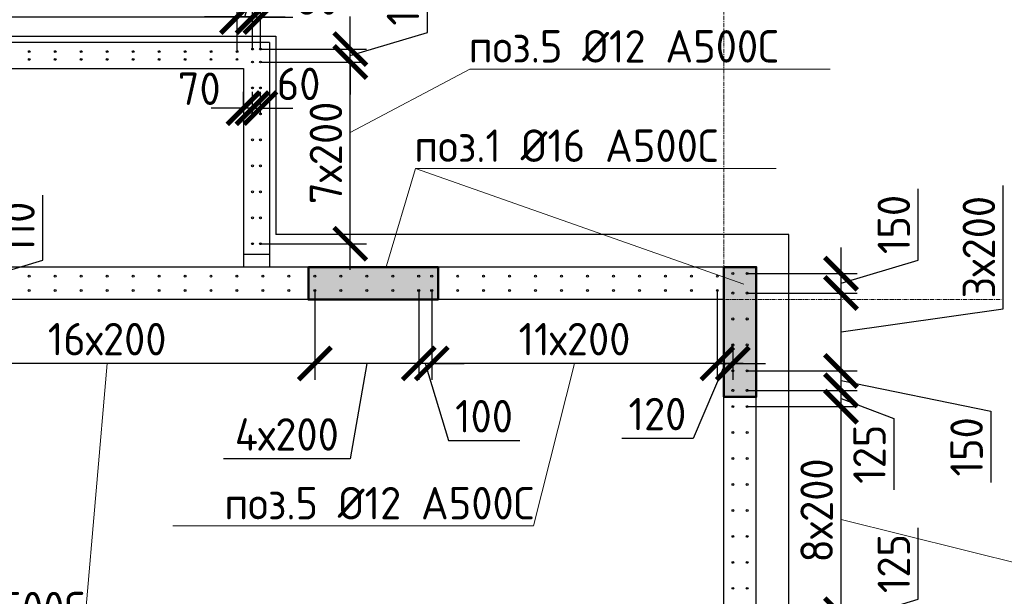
# Model space of a CAD drawing. Header units: millimetres. Extents: x 349531 to 1063351, y -131924 to 96186.
# Tile 226 of 230: x 1019386 to 1026970, y 50375 to 54817. Entities that reach past the tile are written whole.
import ezdxf
from ezdxf import colors
from ezdxf.entities.mleader import LeaderData, LeaderLine
from ezdxf.math import Vec2, Vec3

# ---------------------------------------------------------------- set-up
doc = ezdxf.new("R2010")
doc.units = ezdxf.units.MM
doc.linetypes.add('______5', pattern=[1100, 800, -100, 100, -100])
doc.linetypes.add('осевая', pattern=[50.8, 31.75, -6.35, 6.35, -6.35])
for name, color, linetype, lineweight in [('0 Фундамент', 5, 'Continuous', 30), ('1 Стены', 3, 'Continuous', 30), ('Конструкции 0.5', 5, 'Continuous', 50), ('Оси', 40, '______5', 18), ('подоснова', 151, 'Continuous', 5), ('РАЗМЕРЫ', 1, 'Continuous', 9), ('СТЕНЫ', 3, 'Continuous', 30)]:
    doc.layers.add(name, color=color, linetype=linetype, lineweight=lineweight)
doc.styles.add('GOST-2.304_Type-B', font='GOST_Common.ttf')
doc.dimstyles.new('СПДС', dxfattribs={"dimscale": 100, "dimtxt": 2.5, "dimasz": 2.5, "dimexe": 1.25, "dimexo": 0, "dimtad": 1, "dimdec": 0, "dimtxsty": 'GOST-2.304_Type-B', "dimblk": 'ARCHTICK', "dimcen": 2.5, "dimdle": 2, "dimadec": 0, "dimazin": 2, "dimtfac": 0.75, "dimtdec": 0, "dimtmove": 1, "dimatfit": 3, "dimfxl": 1, "dimtolj": 1, "dimarcsym": 1})

# ---------------------------------------------------------------- blocks, each defined once
blk = doc.blocks.new('_ArchTick')
at = {"color": 0, "linetype": 'ByBlock', "const_width": 0.15}
blk.add_lwpolyline([(-0.5, -0.5), (0.5, 0.5)], dxfattribs=at)
blk = doc.blocks.new('*D197')
at = {"layer": 'DEFPOINTS', "color": 0, "transparency": 16777216}
for p in [(1021179.5, 54837.7), (1021179.5, 54591.4), (1021239.8, 54591.4)]:
    blk.add_point(p, dxfattribs=at)
at = {"layer": 'РАЗМЕРЫ', "color": 0, "lineweight": -2, "transparency": 16777216}
for p, q in [((1021179.5, 54591.4), (1021179.5, 54962.7)), ((1021239.8, 54591.4), (1021239.8, 54962.7)), ((1021179.5, 54837.7), (1020929.5, 54837.7)), ((1021239.8, 54837.7), (1021179.5, 54837.7)), ((1021239.8, 54837.7), (1021489.8, 54837.7))]:
    blk.add_line(p, q, dxfattribs=at)
at = {"layer": 'РАЗМЕРЫ', "color": 0, "lineweight": -2, "transparency": 16777216, "xscale": 250, "yscale": 250, "zscale": 250}
blk.add_blockref('_ArchTick', (1021179.5, 54837.7), dxfattribs=at)
at = {"layer": 'РАЗМЕРЫ', "color": 0, "lineweight": -2, "transparency": 16777216, "xscale": 250, "yscale": 250, "zscale": 250, "rotation": 180}
blk.add_blockref('_ArchTick', (1021239.8, 54837.7), dxfattribs=at)
at = {"layer": 'РАЗМЕРЫ', "color": 0, "transparency": 16777216, "insert": (1021679.5, 54981), "char_height": 250, "attachment_point": 5, "style": 'GOST-2.304_Type-B'}
blk.add_mtext('\\A1;60', dxfattribs=at)
blk = doc.blocks.new('*D198')
at = {"layer": 'DEFPOINTS', "color": 0, "transparency": 16777216}
for p in [(1021059.7, 54838.7), (1021059.7, 54571.4), (1021179.5, 54598.4)]:
    blk.add_point(p, dxfattribs=at)
at = {"layer": 'РАЗМЕРЫ', "color": 0, "lineweight": -2, "transparency": 16777216}
for p, q in [((1021119.6, 54838.7), (1021222.7, 55182.5)), ((1021222.7, 55182.5), (1021772.7, 55182.5)), ((1021059.7, 54571.4), (1021059.7, 54963.7)), ((1021179.5, 54598.4), (1021179.5, 54963.7)), ((1021059.7, 54838.7), (1020809.7, 54838.7)), ((1021179.5, 54838.7), (1021059.7, 54838.7)), ((1021179.5, 54838.7), (1021059.7, 54838.7)), ((1021179.5, 54838.7), (1021429.5, 54838.7))]:
    blk.add_line(p, q, dxfattribs=at)
at = {"layer": 'РАЗМЕРЫ', "color": 0, "lineweight": -2, "transparency": 16777216, "xscale": 250, "yscale": 250, "zscale": 250}
blk.add_blockref('_ArchTick', (1021059.7, 54838.7), dxfattribs=at)
at = {"layer": 'РАЗМЕРЫ', "color": 0, "lineweight": -2, "transparency": 16777216, "xscale": 250, "yscale": 250, "zscale": 250, "rotation": 180}
blk.add_blockref('_ArchTick', (1021179.5, 54838.7), dxfattribs=at)
at = {"layer": 'РАЗМЕРЫ', "color": 0, "transparency": 16777216, "insert": (1021497.7, 55370), "char_height": 250, "attachment_point": 5, "style": 'GOST-2.304_Type-B'}
blk.add_mtext('\\A1;120', dxfattribs=at)
blk = doc.blocks.new('*D199')
at = {"layer": 'DEFPOINTS', "color": 0, "transparency": 16777216}
for p in [(1014859.7, 54837.7), (1014859.7, 54571.4), (1021059.7, 54571.4)]:
    blk.add_point(p, dxfattribs=at)
at = {"layer": 'РАЗМЕРЫ', "color": 0, "lineweight": -2, "transparency": 16777216}
for p, q in [((1014859.7, 54571.4), (1014859.7, 54962.7)), ((1021059.7, 54571.4), (1021059.7, 54962.7)), ((1021259.7, 54837.7), (1014659.7, 54837.7))]:
    blk.add_line(p, q, dxfattribs=at)
at = {"layer": 'РАЗМЕРЫ', "color": 0, "lineweight": -2, "transparency": 16777216, "xscale": 250, "yscale": 250, "zscale": 250, "rotation": 180}
blk.add_blockref('_ArchTick', (1014859.7, 54837.7), dxfattribs=at)
at = {"layer": 'РАЗМЕРЫ', "color": 0, "lineweight": -2, "transparency": 16777216, "xscale": 250, "yscale": 250, "zscale": 250}
blk.add_blockref('_ArchTick', (1021059.7, 54837.7), dxfattribs=at)
at = {"layer": 'РАЗМЕРЫ', "color": 0, "transparency": 16777216, "insert": (1017959.7, 55025.2), "char_height": 250, "attachment_point": 5, "style": 'GOST-2.304_Type-B'}
blk.add_mtext('\\A1;31х200', dxfattribs=at)
blk = doc.blocks.new('*D230')
at = {"layer": 'DEFPOINTS', "color": 0, "transparency": 16777216}
for p in [(1024989.5, 50236.4), (1025711.8, 50236.4), (1025149.9, 50111.4)]:
    blk.add_point(p, dxfattribs=at)
at = {"layer": 'РАЗМЕРЫ', "color": 0, "lineweight": -2, "transparency": 16777216}
for p, q in [((1026305.6, 50352), (1026305.6, 50902)), ((1025711.8, 50236.4), (1025711.8, 50486.4)), ((1025711.8, 50173.9), (1026305.6, 50352)), ((1024989.5, 50236.4), (1025836.8, 50236.4)), ((1025711.8, 50111.4), (1025711.8, 50236.4)), ((1025711.8, 50111.4), (1025711.8, 50236.4)), ((1025149.9, 50111.4), (1025836.8, 50111.4)), ((1025711.8, 50111.4), (1025711.8, 49861.4))]:
    blk.add_line(p, q, dxfattribs=at)
at = {"layer": 'РАЗМЕРЫ', "color": 0, "lineweight": -2, "transparency": 16777216, "xscale": 250, "yscale": 250, "zscale": 250}
for p, rotation in [((1025711.8, 50236.4), 270), ((1025711.8, 50111.4), 90)]:
    blk.add_blockref('_ArchTick', p, dxfattribs=dict(at, rotation=rotation))
at = {"layer": 'РАЗМЕРЫ', "color": 0, "transparency": 16777216, "insert": (1026118.1, 50627), "char_height": 250, "attachment_point": 5, "rotation": 90, "style": 'GOST-2.304_Type-B'}
blk.add_mtext('\\A1;125', dxfattribs=at)
blk = doc.blocks.new('*D231')
at = {"layer": 'DEFPOINTS', "color": 0, "transparency": 16777216}
for p in [(1024989.5, 51836.4), (1025711.8, 51836.4), (1024989.5, 50236.4)]:
    blk.add_point(p, dxfattribs=at)
at = {"layer": 'РАЗМЕРЫ', "color": 0, "lineweight": -2, "transparency": 16777216}
for p, q in [((1025711.8, 50036.4), (1025711.8, 52036.4)), ((1024989.5, 51836.4), (1025836.8, 51836.4)), ((1024989.5, 50236.4), (1025836.8, 50236.4))]:
    blk.add_line(p, q, dxfattribs=at)
at = {"layer": 'РАЗМЕРЫ', "color": 0, "lineweight": -2, "transparency": 16777216, "xscale": 250, "yscale": 250, "zscale": 250}
for p, rotation in [((1025711.8, 51836.4), 90), ((1025711.8, 50236.4), 270)]:
    blk.add_blockref('_ArchTick', p, dxfattribs=dict(at, rotation=rotation))
at = {"layer": 'РАЗМЕРЫ', "color": 0, "transparency": 16777216, "insert": (1025524.3, 51036.4), "char_height": 250, "attachment_point": 5, "rotation": 90, "style": 'GOST-2.304_Type-B'}
blk.add_mtext('\\A1;8х200', dxfattribs=at)
blk = doc.blocks.new('*D232')
at = {"layer": 'DEFPOINTS', "color": 0, "transparency": 16777216}
for p in [(1024989.5, 51961.4), (1025711.8, 51961.4), (1024989.5, 51836.4)]:
    blk.add_point(p, dxfattribs=at)
at = {"layer": 'РАЗМЕРЫ', "color": 0, "lineweight": -2, "transparency": 16777216}
for p, q in [((1025711.8, 51636.4), (1025711.8, 52161.4)), ((1024989.5, 51961.4), (1025836.8, 51961.4)), ((1025711.8, 51898.9), (1026118.1, 51744.5)), ((1024989.5, 51836.4), (1025836.8, 51836.4)), ((1026118.1, 51744.5), (1026118.1, 51194.5))]:
    blk.add_line(p, q, dxfattribs=at)
at = {"layer": 'РАЗМЕРЫ', "color": 0, "lineweight": -2, "transparency": 16777216, "xscale": 250, "yscale": 250, "zscale": 250}
for p, rotation in [((1025711.8, 51961.4), 90), ((1025711.8, 51836.4), 270)]:
    blk.add_blockref('_ArchTick', p, dxfattribs=dict(at, rotation=rotation))
at = {"layer": 'РАЗМЕРЫ', "color": 0, "transparency": 16777216, "insert": (1025930.6, 51469.5), "char_height": 250, "attachment_point": 5, "rotation": 90, "style": 'GOST-2.304_Type-B'}
blk.add_mtext('\\A1;125', dxfattribs=at)
blk = doc.blocks.new('*D233')
at = {"layer": 'DEFPOINTS', "color": 0, "transparency": 16777216}
for p in [(1024989.5, 52111.4), (1025711.8, 52111.4), (1024989.5, 51961.4)]:
    blk.add_point(p, dxfattribs=at)
at = {"layer": 'РАЗМЕРЫ', "color": 0, "lineweight": -2, "transparency": 16777216}
for p, q in [((1025711.8, 51761.4), (1025711.8, 52311.4)), ((1024989.5, 52111.4), (1025836.8, 52111.4)), ((1025711.8, 52036.4), (1026866.9, 51801.5)), ((1024989.5, 51961.4), (1025836.8, 51961.4)), ((1026866.9, 51801.5), (1026866.9, 51251.5))]:
    blk.add_line(p, q, dxfattribs=at)
at = {"layer": 'РАЗМЕРЫ', "color": 0, "lineweight": -2, "transparency": 16777216, "xscale": 250, "yscale": 250, "zscale": 250}
for p, rotation in [((1025711.8, 52111.4), 90), ((1025711.8, 51961.4), 270)]:
    blk.add_blockref('_ArchTick', p, dxfattribs=dict(at, rotation=rotation))
at = {"layer": 'РАЗМЕРЫ', "color": 0, "transparency": 16777216, "insert": (1026679.4, 51526.5), "char_height": 250, "attachment_point": 5, "rotation": 90, "style": 'GOST-2.304_Type-B'}
blk.add_mtext('\\A1;150', dxfattribs=at)
blk = doc.blocks.new('*D234')
at = {"layer": 'DEFPOINTS', "color": 0, "transparency": 16777216}
for p in [(1024989.5, 52711.4), (1025711.8, 52711.4), (1024989.5, 52111.4)]:
    blk.add_point(p, dxfattribs=at)
at = {"layer": 'РАЗМЕРЫ', "color": 0, "lineweight": -2, "transparency": 16777216}
for p, q in [((1026961.3, 52589.5), (1026961.3, 53539.5)), ((1025711.8, 51911.4), (1025711.8, 52911.4)), ((1024989.5, 52711.4), (1025836.8, 52711.4)), ((1025711.8, 52411.4), (1026961.3, 52589.5)), ((1024989.5, 52111.4), (1025836.8, 52111.4))]:
    blk.add_line(p, q, dxfattribs=at)
at = {"layer": 'РАЗМЕРЫ', "color": 0, "lineweight": -2, "transparency": 16777216, "xscale": 250, "yscale": 250, "zscale": 250}
for p, rotation in [((1025711.8, 52711.4), 90), ((1025711.8, 52111.4), 270)]:
    blk.add_blockref('_ArchTick', p, dxfattribs=dict(at, rotation=rotation))
at = {"layer": 'РАЗМЕРЫ', "color": 0, "transparency": 16777216, "insert": (1026773.8, 53064.5), "char_height": 250, "attachment_point": 5, "rotation": 90, "style": 'GOST-2.304_Type-B'}
blk.add_mtext('\\A1;3х200', dxfattribs=at)
blk = doc.blocks.new('*D235')
at = {"layer": 'DEFPOINTS', "color": 0, "transparency": 16777216}
for p in [(1024989.5, 52861.4), (1025711.8, 52861.4), (1024989.5, 52711.4)]:
    blk.add_point(p, dxfattribs=at)
at = {"layer": 'РАЗМЕРЫ', "color": 0, "lineweight": -2, "transparency": 16777216}
for p, q in [((1026305.6, 52964.5), (1026305.6, 53514.5)), ((1025711.8, 52511.4), (1025711.8, 53061.4)), ((1025711.8, 52786.4), (1026305.6, 52964.5)), ((1024989.5, 52861.4), (1025836.8, 52861.4)), ((1024989.5, 52711.4), (1025836.8, 52711.4))]:
    blk.add_line(p, q, dxfattribs=at)
at = {"layer": 'РАЗМЕРЫ', "color": 0, "lineweight": -2, "transparency": 16777216, "xscale": 250, "yscale": 250, "zscale": 250}
for p, rotation in [((1025711.8, 52861.4), 90), ((1025711.8, 52711.4), 270)]:
    blk.add_blockref('_ArchTick', p, dxfattribs=dict(at, rotation=rotation))
at = {"layer": 'РАЗМЕРЫ', "color": 0, "transparency": 16777216, "insert": (1026118.1, 53239.5), "char_height": 250, "attachment_point": 5, "rotation": 90, "style": 'GOST-2.304_Type-B'}
blk.add_mtext('\\A1;150', dxfattribs=at)
blk = doc.blocks.new('*D289')
at = {"layer": 'DEFPOINTS', "color": 0, "transparency": 16777216}
for p in [(1022559.2, 52731.4, -360), (1024759.2, 52731.4, -360), (1022559.2, 52168.7)]:
    blk.add_point(p, dxfattribs=at)
at = {"layer": 'РАЗМЕРЫ', "color": 0, "lineweight": -2, "transparency": 16777216}
for p, q in [((1022559.2, 52731.4), (1022559.2, 52043.7)), ((1024759.2, 52731.4), (1024759.2, 52043.7)), ((1024959.2, 52168.7), (1022359.2, 52168.7))]:
    blk.add_line(p, q, dxfattribs=at)
at = {"layer": 'РАЗМЕРЫ', "color": 0, "lineweight": -2, "transparency": 16777216, "xscale": 250, "yscale": 250, "zscale": 250, "rotation": 180}
blk.add_blockref('_ArchTick', (1022559.2, 52168.7), dxfattribs=at)
at = {"layer": 'РАЗМЕРЫ', "color": 0, "lineweight": -2, "transparency": 16777216, "xscale": 250, "yscale": 250, "zscale": 250}
blk.add_blockref('_ArchTick', (1024759.2, 52168.7), dxfattribs=at)
at = {"layer": 'РАЗМЕРЫ', "color": 0, "transparency": 16777216, "insert": (1023659.2, 52356.2), "char_height": 250, "attachment_point": 5, "style": 'GOST-2.304_Type-B'}
blk.add_mtext('\\A1;11х200', dxfattribs=at)
blk = doc.blocks.new('*D290')
at = {"layer": 'DEFPOINTS', "color": 0, "transparency": 16777216}
for p in [(1022459.2, 52731.4, -360), (1022559.2, 52731.4, -360), (1022459.2, 52168.7)]:
    blk.add_point(p, dxfattribs=at)
at = {"layer": 'РАЗМЕРЫ', "color": 0, "lineweight": -2, "transparency": 16777216}
for p, q in [((1022459.2, 52731.4), (1022459.2, 52043.7)), ((1022559.2, 52731.4), (1022559.2, 52043.7)), ((1022459.2, 52168.7), (1022209.2, 52168.7)), ((1022559.2, 52168.7), (1022459.2, 52168.7)), ((1022559.2, 52168.7), (1022459.2, 52168.7)), ((1022509.2, 52168.7), (1022687.3, 51575)), ((1022559.2, 52168.7), (1022809.2, 52168.7)), ((1022687.3, 51575), (1023237.3, 51575))]:
    blk.add_line(p, q, dxfattribs=at)
at = {"layer": 'РАЗМЕРЫ', "color": 0, "lineweight": -2, "transparency": 16777216, "xscale": 250, "yscale": 250, "zscale": 250}
blk.add_blockref('_ArchTick', (1022459.2, 52168.7), dxfattribs=at)
at = {"layer": 'РАЗМЕРЫ', "color": 0, "lineweight": -2, "transparency": 16777216, "xscale": 250, "yscale": 250, "zscale": 250, "rotation": 180}
blk.add_blockref('_ArchTick', (1022559.2, 52168.7), dxfattribs=at)
at = {"layer": 'РАЗМЕРЫ', "color": 0, "transparency": 16777216, "insert": (1022962.3, 51762.5), "char_height": 250, "attachment_point": 5, "style": 'GOST-2.304_Type-B'}
blk.add_mtext('\\A1;100', dxfattribs=at)
blk = doc.blocks.new('*D291')
at = {"layer": 'DEFPOINTS', "color": 0, "transparency": 16777216}
for p in [(1021659.2, 52731.4, -360), (1022459.2, 52731.4, -360), (1021659.2, 52168.7)]:
    blk.add_point(p, dxfattribs=at)
at = {"layer": 'РАЗМЕРЫ', "color": 0, "lineweight": -2, "transparency": 16777216}
for p, q in [((1021659.2, 52731.4), (1021659.2, 52043.7)), ((1022459.2, 52731.4), (1022459.2, 52043.7)), ((1022659.2, 52168.7), (1021459.2, 52168.7)), ((1022059.2, 52168.7), (1021930.7, 51434.6)), ((1021930.7, 51434.6), (1020955.7, 51434.6))]:
    blk.add_line(p, q, dxfattribs=at)
at = {"layer": 'РАЗМЕРЫ', "color": 0, "lineweight": -2, "transparency": 16777216, "xscale": 250, "yscale": 250, "zscale": 250, "rotation": 180}
blk.add_blockref('_ArchTick', (1021659.2, 52168.7), dxfattribs=at)
at = {"layer": 'РАЗМЕРЫ', "color": 0, "lineweight": -2, "transparency": 16777216, "xscale": 250, "yscale": 250, "zscale": 250}
blk.add_blockref('_ArchTick', (1022459.2, 52168.7), dxfattribs=at)
at = {"layer": 'РАЗМЕРЫ', "color": 0, "transparency": 16777216, "insert": (1021443.2, 51622.1), "char_height": 250, "attachment_point": 5, "style": 'GOST-2.304_Type-B'}
blk.add_mtext('\\A1;4х200', dxfattribs=at)
blk = doc.blocks.new('*D292')
at = {"layer": 'DEFPOINTS', "color": 0, "transparency": 16777216}
for p in [(1018459.2, 52731.4, -360), (1021659.2, 52731.4, -360), (1018459.2, 52168.7)]:
    blk.add_point(p, dxfattribs=at)
at = {"layer": 'РАЗМЕРЫ', "color": 0, "lineweight": -2, "transparency": 16777216}
for p, q in [((1018459.2, 52731.4), (1018459.2, 52043.7)), ((1021659.2, 52731.4), (1021659.2, 52043.7)), ((1021859.2, 52168.7), (1018259.2, 52168.7))]:
    blk.add_line(p, q, dxfattribs=at)
at = {"layer": 'РАЗМЕРЫ', "color": 0, "lineweight": -2, "transparency": 16777216, "xscale": 250, "yscale": 250, "zscale": 250, "rotation": 180}
blk.add_blockref('_ArchTick', (1018459.2, 52168.7), dxfattribs=at)
at = {"layer": 'РАЗМЕРЫ', "color": 0, "lineweight": -2, "transparency": 16777216, "xscale": 250, "yscale": 250, "zscale": 250}
blk.add_blockref('_ArchTick', (1021659.2, 52168.7), dxfattribs=at)
at = {"layer": 'РАЗМЕРЫ', "color": 0, "transparency": 16777216, "insert": (1020059.2, 52356.2), "char_height": 250, "attachment_point": 5, "style": 'GOST-2.304_Type-B'}
blk.add_mtext('\\A1;16х200', dxfattribs=at)
blk = doc.blocks.new('*D303')
at = {"layer": 'DEFPOINTS', "color": 0, "transparency": 16777216}
for p in [(1024759.2, 52731.4, -360), (1024879.2, 52311.4), (1024879.2, 52168.7)]:
    blk.add_point(p, dxfattribs=at)
at = {"layer": 'РАЗМЕРЫ', "color": 0, "lineweight": -2, "transparency": 16777216}
for p, q in [((1024759.2, 52731.4), (1024759.2, 52043.7)), ((1024879.2, 52311.4), (1024879.2, 52043.7)), ((1024759.2, 52168.7), (1024509.2, 52168.7)), ((1024819.2, 52168.7), (1024572.8, 51591.6)), ((1024759.2, 52168.7), (1024879.2, 52168.7)), ((1024759.2, 52168.7), (1024879.2, 52168.7)), ((1024879.2, 52168.7), (1025129.2, 52168.7)), ((1024572.8, 51591.6), (1024022.8, 51591.6))]:
    blk.add_line(p, q, dxfattribs=at)
at = {"layer": 'РАЗМЕРЫ', "color": 0, "lineweight": -2, "transparency": 16777216, "xscale": 250, "yscale": 250, "zscale": 250}
blk.add_blockref('_ArchTick', (1024759.2, 52168.7), dxfattribs=at)
at = {"layer": 'РАЗМЕРЫ', "color": 0, "lineweight": -2, "transparency": 16777216, "xscale": 250, "yscale": 250, "zscale": 250, "rotation": 180}
blk.add_blockref('_ArchTick', (1024879.2, 52168.7), dxfattribs=at)
at = {"layer": 'РАЗМЕРЫ', "color": 0, "transparency": 16777216, "insert": (1024297.8, 51779.1), "char_height": 250, "attachment_point": 5, "style": 'GOST-2.304_Type-B'}
blk.add_mtext('\\A1;120', dxfattribs=at)
blk = doc.blocks.new('*D304')
at = {"layer": 'DEFPOINTS', "color": 0, "transparency": 16777216}
for p in [(1021245.3, 54491.4), (1021931.8, 54491.4), (1021239.3, 53091.4)]:
    blk.add_point(p, dxfattribs=at)
at = {"layer": 'РАЗМЕРЫ', "color": 0, "lineweight": -2, "transparency": 16777216}
for p, q in [((1021931.8, 52891.4), (1021931.8, 54691.4)), ((1021245.3, 54491.4), (1022056.8, 54491.4)), ((1021239.3, 53091.4), (1022056.8, 53091.4))]:
    blk.add_line(p, q, dxfattribs=at)
at = {"layer": 'РАЗМЕРЫ', "color": 0, "lineweight": -2, "transparency": 16777216, "xscale": 250, "yscale": 250, "zscale": 250}
for p, rotation in [((1021931.8, 54491.4), 90), ((1021931.8, 53091.4), 270)]:
    blk.add_blockref('_ArchTick', p, dxfattribs=dict(at, rotation=rotation))
at = {"layer": 'РАЗМЕРЫ', "color": 0, "transparency": 16777216, "insert": (1021744.3, 53791.4), "char_height": 250, "attachment_point": 5, "rotation": 90, "style": 'GOST-2.304_Type-B'}
blk.add_mtext('\\A1;7х200', dxfattribs=at)
blk = doc.blocks.new('*D305')
at = {"layer": 'DEFPOINTS', "color": 0, "transparency": 16777216}
for p in [(1021239.7, 54591.4), (1021931.8, 54591.4), (1021425.4, 54491.4)]:
    blk.add_point(p, dxfattribs=at)
at = {"layer": 'РАЗМЕРЫ', "color": 0, "lineweight": -2, "transparency": 16777216}
for p, q in [((1022525.5, 54719.5), (1022525.5, 55269.5)), ((1021931.8, 54591.4), (1021931.8, 54841.4)), ((1021931.8, 54541.4), (1022525.5, 54719.5)), ((1021239.7, 54591.4), (1022056.8, 54591.4)), ((1021931.8, 54491.4), (1021931.8, 54591.4)), ((1021931.8, 54491.4), (1021931.8, 54591.4)), ((1021425.4, 54491.4), (1022056.8, 54491.4)), ((1021931.8, 54491.4), (1021931.8, 54241.4))]:
    blk.add_line(p, q, dxfattribs=at)
at = {"layer": 'РАЗМЕРЫ', "color": 0, "lineweight": -2, "transparency": 16777216, "xscale": 250, "yscale": 250, "zscale": 250}
for p, rotation in [((1021931.8, 54591.4), 270), ((1021931.8, 54491.4), 90)]:
    blk.add_blockref('_ArchTick', p, dxfattribs=dict(at, rotation=rotation))
at = {"layer": 'РАЗМЕРЫ', "color": 0, "transparency": 16777216, "insert": (1022338, 54994.5), "char_height": 250, "attachment_point": 5, "rotation": 90, "style": 'GOST-2.304_Type-B'}
blk.add_mtext('\\A1;100', dxfattribs=at)
blk = doc.blocks.new('*D306')
at = {"layer": 'DEFPOINTS', "color": 0, "transparency": 16777216}
for p in [(1021179, 54091.4), (1021239.3, 54136.3), (1021239.3, 54091.4)]:
    blk.add_point(p, dxfattribs=at)
at = {"layer": 'РАЗМЕРЫ', "color": 0, "lineweight": -2, "transparency": 16777216}
for p, q in [((1021179, 54091.4), (1021179, 54261.3)), ((1021239.3, 54091.4), (1021239.3, 54261.3)), ((1021179, 54136.3), (1020929, 54136.3)), ((1021179, 54136.3), (1021239.3, 54136.3)), ((1021239.3, 54136.3), (1021489.3, 54136.3))]:
    blk.add_line(p, q, dxfattribs=at)
at = {"layer": 'РАЗМЕРЫ', "color": 0, "lineweight": -2, "transparency": 16777216, "xscale": 250, "yscale": 250, "zscale": 250}
blk.add_blockref('_ArchTick', (1021179, 54136.3), dxfattribs=at)
at = {"layer": 'РАЗМЕРЫ', "color": 0, "lineweight": -2, "transparency": 16777216, "xscale": 250, "yscale": 250, "zscale": 250, "rotation": 180}
blk.add_blockref('_ArchTick', (1021239.3, 54136.3), dxfattribs=at)
at = {"layer": 'РАЗМЕРЫ', "color": 0, "transparency": 16777216, "insert": (1021534.1, 54322.6), "char_height": 250, "attachment_point": 5, "style": 'GOST-2.304_Type-B'}
blk.add_mtext('\\A1;60', dxfattribs=at)
blk = doc.blocks.new('*D307')
at = {"layer": 'DEFPOINTS', "color": 0, "transparency": 16777216}
for p in [(1021109.3, 54136.3), (1021109.3, 54136.3), (1021179, 54091.4)]:
    blk.add_point(p, dxfattribs=at)
at = {"layer": 'РАЗМЕРЫ', "color": 0, "lineweight": -2, "transparency": 16777216}
for p, q in [((1021109.3, 54136.3), (1021109.3, 54261.3)), ((1021179, 54091.4), (1021179, 54261.3)), ((1021109.3, 54136.3), (1020859.3, 54136.3)), ((1021179, 54136.3), (1021109.3, 54136.3)), ((1021179, 54136.3), (1021429, 54136.3))]:
    blk.add_line(p, q, dxfattribs=at)
at = {"layer": 'РАЗМЕРЫ', "color": 0, "lineweight": -2, "transparency": 16777216, "xscale": 250, "yscale": 250, "zscale": 250}
blk.add_blockref('_ArchTick', (1021109.3, 54136.3), dxfattribs=at)
at = {"layer": 'РАЗМЕРЫ', "color": 0, "lineweight": -2, "transparency": 16777216, "xscale": 250, "yscale": 250, "zscale": 250, "rotation": 180}
blk.add_blockref('_ArchTick', (1021179, 54136.3), dxfattribs=at)
at = {"layer": 'РАЗМЕРЫ', "color": 0, "transparency": 16777216, "insert": (1020768.6, 54285.6), "char_height": 250, "attachment_point": 5, "style": 'GOST-2.304_Type-B'}
blk.add_mtext('\\A1;70', dxfattribs=at)
blk = doc.blocks.new('*D319')
at = {"layer": 'DEFPOINTS', "color": 0, "transparency": 16777216}
for p in [(1018922.6, 52841.7, -360), (1018969.8, 52841.7), (1018922.6, 52731.4, -360)]:
    blk.add_point(p, dxfattribs=at)
at = {"layer": 'РАЗМЕРЫ', "color": 0, "lineweight": -2, "transparency": 16777216}
for p, q in [((1019563.5, 52964.7), (1019563.5, 53464.7)), ((1018969.8, 52841.7), (1018969.8, 53091.7)), ((1018969.8, 52786.5), (1019563.5, 52964.7)), ((1018922.6, 52841.7), (1019094.8, 52841.7)), ((1018969.8, 52731.4), (1018969.8, 52841.7)), ((1018969.8, 52731.4), (1018969.8, 52841.7)), ((1018922.6, 52731.4), (1019094.8, 52731.4)), ((1018969.8, 52731.4), (1018969.8, 52481.4))]:
    blk.add_line(p, q, dxfattribs=at)
at = {"layer": 'РАЗМЕРЫ', "color": 0, "lineweight": -2, "transparency": 16777216, "xscale": 250, "yscale": 250, "zscale": 250}
for p, rotation in [((1018969.8, 52841.7), 270), ((1018969.8, 52731.4), 90)]:
    blk.add_blockref('_ArchTick', p, dxfattribs=dict(at, rotation=rotation))
at = {"layer": 'РАЗМЕРЫ', "color": 0, "transparency": 16777216, "insert": (1019376, 53214.7), "char_height": 250, "attachment_point": 5, "rotation": 90, "style": 'GOST-2.304_Type-B'}
blk.add_mtext('\\A1;110', dxfattribs=at)
blk = doc.blocks.new('оси2')
at = {"layer": 'Оси', "color": 16, "linetype": 'осевая', "lineweight": 0, "transparency": 33554687}
for p, q in [((1030445.5, 5465.4), (1030445.5, -20739.3)), ((979200, 1707.1), (1032582.1, 1707.1))]:
    blk.add_line(p, q, dxfattribs=at)
blk = doc.blocks.new('16арм')
at = {"layer": 'Конструкции 0.5', "lineweight": 0, "true_color": 0x939598, "transparency": 33554648}
h = blk.add_hatch(dxfattribs=at)
h.set_pattern_fill('ANSI35', color=252, scale=50)
h.paths.add_polyline_path([(1018409.3, 70374.9), (1018609.2, 70374.9), (1018609.2, 69124.9), (1018409.3, 69124.9)])
h.paths.add_polyline_path([(1024809.3, 70124.9), (1025059.3, 70124.9), (1025059.3, 69124.9), (1024809.3, 69124.9)])
h.paths.add_polyline_path([(1024809.2, 75074.9), (1025059.2, 75074.9), (1025059.2, 74074.9), (1024809.2, 74074.9)])
h.paths.add_polyline_path([(1023809.2, 79874.9), (1025059.3, 79874.9), (1025059.3, 79674.9), (1023809.2, 79674.9)])
h.paths.add_polyline_path([(1024809.2, 83274.9), (1025059.2, 83274.9), (1025059.2, 82274.9), (1024809.2, 82274.9)])
h.paths.add_polyline_path([(1024809.3, 86024.9), (1025059.2, 86024.9), (1025059.2, 85024.9), (1024809.3, 85024.9)])
h.paths.add_polyline_path([(1021609.2, 86024.9), (1022608.9, 86024.9), (1022608.9, 85774.9), (1021609.2, 85774.9)])
h.paths.add_polyline_path([(1017469.2, 86024.9), (1018469.2, 86024.9), (1018469.2, 85774.9), (1017469.2, 85774.9)])
h.paths.add_polyline_path([(1014609.2, 86024.9), (1014809.2, 86024.9), (1014809.2, 84774.9), (1014609.2, 84774.9)])
h.paths.add_polyline_path([(1009309.3, 86024.9), (1009509.3, 86024.9), (1009509.3, 84774.9), (1009309.3, 84774.9)])
h.paths.add_polyline_path([(994159.2, 86024.9), (995159.2, 86024.9), (995159.2, 85774.9), (994159.2, 85774.9)])
h.paths.add_polyline_path([(991159.2, 86024.9), (991359.2, 86024.9), (991359.2, 84774.9), (991159.2, 84774.9)])
h.paths.add_polyline_path([(986559.2, 86024.9), (986759.3, 86024.9), (986759.3, 84777.9), (986559.2, 84777.9)])
h.paths.add_polyline_path([(982109.3, 86024.9), (983098.2, 86024.9), (983098.2, 85774.9), (982109.3, 85774.9)])
h.paths.add_polyline_path([(977759.2, 86024.9), (978009.2, 86024.9), (978009.2, 85024.9), (977759.2, 85024.9)])
at = {"layer": 'Конструкции 0.5', "elevation": -360}
for points in [[(1021609.2, 86024.9), (1022608.9, 86024.9), (1022608.9, 85774.9), (1021609.2, 85774.9)], [(1024809.3, 86024.9), (1025059.2, 86024.9), (1025059.2, 85024.9), (1024809.3, 85024.9)]]:
    blk.add_lwpolyline(points, close=True, dxfattribs=at)
blk = doc.blocks.new('_None')
blk = doc.blocks.new('стены техподполья')
at = {"layer": 'СТЕНЫ', "linetype": 'Continuous', "transparency": 33554687}
for p, q in [((500235.8, 1336.4), (493535.8, 1336.4)), ((500235.8, 1336.4), (500235.8, -393.6)), ((500235.8, 1336.4), (500235.8, 1336.4)), ((493735.8, 1136.4), (500035.8, 1136.4)), ((500035.8, 1136.4), (500035.8, 1136.4)), ((500035.8, 1136.4), (500035.8, -393.6)), ((500035.8, -293.6), (500035.8, -293.6)), ((500035.8, -293.6), (500235.8, -293.6)), ((500235.8, -293.6), (500235.8, -293.6)), ((503985.8, -393.6), (456435.8, -393.6)), ((500035.8, -393.6), (500035.8, -393.6)), ((500235.8, -393.6), (500235.8, -393.6)), ((503985.8, -17293.6), (503985.8, -393.6)), ((503985.8, -393.6), (503985.8, -393.6)), ((503735.8, -643.6), (493735.8, -643.6)), ((503735.8, -6543.6), (503735.8, -643.6)), ((503735.8, -643.6), (503735.8, -643.6))]:
    blk.add_line(p, q, dxfattribs=at)

msp = doc.modelspace()

# ---------------------------------------------------------------- linework, layer by layer
at = {"layer": '0 Фундамент', "elevation": -3100}
msp.add_lwpolyline([(1014559.3, 53161.4), (1014559.3, 54691.4), (1021359.3, 54691.4), (1021359.3, 53161.4)], dxfattribs=at)
at = {"layer": '0 Фундамент'}
msp.add_lwpolyline([(977509.2, 35761.4), (1025309.3, 35761.4), (1025309.3, 53161.4), (1021359.3, 53161.4)], dxfattribs=at)
at = {"layer": '1 Стены', "color": 252, "lineweight": 0, "true_color": 0x939598}
msp.add_lwpolyline([(1024809.2, 52911.4), (1025059.2, 52911.4), (1025059.2, 51911.4), (1024809.2, 51911.4)], close=True, dxfattribs=at)
at = {"layer": 'РАЗМЕРЫ', "color": 8, "linetype": 'Continuous', "lineweight": 30}
for centre in [(1019459.7, 54571.4, -560), (1019659.7, 54571.4, -560), (1019859.7, 54571.4, -560), (1020059.7, 54571.4, -560), (1020259.7, 54571.4, -560), (1020459.7, 54571.4, -560), (1020659.7, 54571.4, -560), (1020859.7, 54571.4, -560), (1021059.7, 54571.4, -560), (1021179.5, 54591.4, -560), (1021239.8, 54591.4, -560), (1019459.3, 54511.4, -560), (1019659.3, 54511.4, -560), (1019859.3, 54511.4, -560), (1020059.3, 54511.4, -560), (1020259.3, 54511.4, -560), (1020459.3, 54511.4, -560), (1020659.3, 54511.4, -560), (1020859.3, 54511.4, -560), (1021059.3, 54511.4, -560), (1021179.1, 54491.4, -560), (1021239.5, 54491.4, -560), (1021179.1, 54291.4, -560), (1021239.5, 54291.4, -560), (1021179.1, 54091.4, -560), (1021239.5, 54091.4, -560), (1021179.1, 53891.4, -560), (1021239.5, 53891.4, -560), (1021179.1, 53691.4, -560), (1021239.5, 53691.4, -560), (1021179.1, 53491.4, -560), (1021239.5, 53491.4, -560), (1021179.1, 53291.4, -560), (1021239.5, 53291.4, -560), (1021179.1, 53091.4, -560), (1021239.5, 53091.4, -560), (1019459.2, 52841.7, -360), (1019659.2, 52841.7, -360), (1019859.2, 52841.7, -360), (1020059.2, 52841.7, -360), (1020259.2, 52841.7, -360), (1020459.2, 52841.7, -360), (1020659.2, 52841.7, -360), (1020859.2, 52841.7, -360), (1021059.2, 52841.7, -360), (1021259.2, 52841.7, -360), (1021459.2, 52841.7, -360), (1022759.2, 52841.7, -360), (1022959.2, 52841.7, -360), (1023159.2, 52841.7, -360), (1023359.2, 52841.7, -360), (1023559.2, 52841.7, -360), (1023759.2, 52841.7, -360), (1023959.2, 52841.7, -360), (1024159.2, 52841.7, -360), (1024359.2, 52841.7, -360), (1024559.2, 52841.7, -360), (1024759.2, 52841.7, -360), (1019459.2, 52731.4, -360), (1019659.2, 52731.4, -360), (1019859.2, 52731.4, -360), (1020059.2, 52731.4, -360), (1020259.2, 52731.4, -360), (1020459.2, 52731.4, -360), (1020659.2, 52731.4, -360), (1020859.2, 52731.4, -360), (1021059.2, 52731.4, -360), (1021259.2, 52731.4, -360), (1021459.2, 52731.4, -360), (1022759.2, 52731.4, -360), (1022959.2, 52731.4, -360), (1023159.2, 52731.4, -360), (1023359.2, 52731.4, -360), (1023559.2, 52731.4, -360), (1023759.2, 52731.4, -360), (1023959.2, 52731.4, -360), (1024159.2, 52731.4, -360), (1024359.2, 52731.4, -360), (1024559.2, 52731.4, -360), (1024759.2, 52731.4, -360), (1024879.2, 51836.4), (1024989.5, 51836.4), (1024879.2, 51636.4), (1024989.5, 51636.4), (1024879.2, 51436.4), (1024989.5, 51436.4), (1024879.2, 51236.4), (1024989.5, 51236.4), (1024879.2, 51036.4), (1024989.5, 51036.4), (1024879.2, 50836.4), (1024989.5, 50836.4), (1024879.2, 50636.4), (1024989.5, 50636.4), (1024879.2, 50436.4), (1024989.5, 50436.4)]:
    msp.add_circle(centre, 7, dxfattribs=at)
at = {"layer": 'РАЗМЕРЫ', "color": 4, "linetype": 'Continuous', "lineweight": 30}
for centre in [(1024879.2, 52861.4), (1024989.5, 52861.4), (1021659.2, 52841.7, -360), (1021859.2, 52841.7, -360), (1022059.2, 52841.7, -360), (1022259.2, 52841.7, -360), (1022459.2, 52841.7, -360), (1022559.2, 52841.7, -360), (1021659.2, 52731.4, -360), (1021859.2, 52731.4, -360), (1022059.2, 52731.4, -360), (1022259.2, 52731.4, -360), (1022459.2, 52731.4, -360), (1022559.2, 52731.4, -360), (1024879.2, 52711.4), (1024989.5, 52711.4), (1024879.2, 52511.4), (1024989.5, 52511.4), (1024879.2, 52311.4), (1024989.5, 52311.4), (1024879.2, 52111.4), (1024989.5, 52111.4), (1024879.2, 51961.4), (1024989.5, 51961.4)]:
    msp.add_circle(centre, 8, dxfattribs=at)
at = {"layer": 'СТЕНЫ', "color": 252, "lineweight": 0, "true_color": 0x939598}
msp.add_lwpolyline([(1022608.9, 52911.4), (1021609.2, 52911.4), (1021609.2, 52661.4), (1022608.9, 52661.4)], close=True, dxfattribs=at)

# ---------------------------------------------------------------- block references
at = {"layer": 'Конструкции 0.5'}
for name, p in [('стены техподполья', (521073.4, 53304.9, 360)), ('16арм', (0, -33113.5, 360))]:
    msp.add_blockref(name, p, dxfattribs=at)
at = {"layer": 'РАЗМЕРЫ'}
msp.add_blockref('оси2', (-5636.2, 50954.2, -360), dxfattribs=at)

# ---------------------------------------------------------------- dimensions: what is measured, and where the dimension line sits
for base, p1, p2, picture, middle in [((1021059.7, 54838.7, -560), (1021179.5, 54598.4, -560), (1021059.7, 54571.4, -560), '*D198', (1021285.2, 55370, -560)), ((1022459.2, 52168.7), (1022559.2, 52731.4, -360), (1022459.2, 52731.4, -360), '*D290', (1022749.8, 51762.5))]:
    dim = msp.add_linear_dim(base=base, p1=p1, p2=p2, dimstyle='СПДС', dxfattribs=at)
    dim.commit()
    dim.dimension.update_dxf_attribs({"geometry": picture, "text_midpoint": middle})
for base, p1, p2, picture, middle in [((1021931.8, 54591.4, -560), (1021425.4, 54491.4, -560), (1021239.7, 54591.4, -560), '*D305', (1022338, 54782, -560)), ((1018969.8, 52841.7), (1018922.6, 52731.4, -360), (1018922.6, 52841.7, -360), '*D319', (1019376, 53027.2)), ((1025711.8, 52861.4), (1024989.5, 52711.4), (1024989.5, 52861.4), '*D235', (1026118.1, 53027)), ((1025711.8, 50236.4), (1025149.9, 50111.4), (1024989.5, 50236.4), '*D230', (1026118.1, 50414.5))]:
    dim = msp.add_linear_dim(base=base, p1=p1, p2=p2, angle=90, dimstyle='СПДС', dxfattribs=at)
    dim.commit()
    dim.dimension.update_dxf_attribs({"geometry": picture, "text_midpoint": middle})
for base, p1, p2, text, picture, middle in [((1014859.7, 54837.7, -560), (1021059.7, 54571.4, -560), (1014859.7, 54571.4, -560), '31х200', '*D199', (1017959.7, 55025.2, -560)), ((1018459.2, 52168.7), (1021659.2, 52731.4, -360), (1018459.2, 52731.4, -360), '16х200', '*D292', (1020059.2, 52356.2)), ((1022559.2, 52168.7), (1024759.2, 52731.4, -360), (1022559.2, 52731.4, -360), '11х200', '*D289', (1023659.2, 52356.2))]:
    dim = msp.add_linear_dim(base=base, p1=p1, p2=p2, text=text, dimstyle='СПДС', dxfattribs=at)
    dim.commit()
    dim.dimension.update_dxf_attribs({"geometry": picture, "text_midpoint": middle})
for base, p1, p2, picture, middle in [((1021179.5, 54837.7, -560), (1021239.8, 54591.4, -560), (1021179.5, 54591.4, -560), '*D197', (1021679.5, 54793.5, -560)), ((1021239.3, 54136.3, -560), (1021179, 54091.4, -560), (1021239.3, 54091.4, -560), '*D306', (1021534.1, 54135.1, -560)), ((1021109.3, 54136.3, -560), (1021179, 54091.4, -560), (1021109.3, 54136.3, -560), '*D307', (1020768.6, 54098.1, -560)), ((1024879.2, 52168.7), (1024759.2, 52731.4, -360), (1024879.2, 52311.4), '*D303', (1024510.3, 51591.6))]:
    dim = msp.add_linear_dim(base=base, p1=p1, p2=p2, dimstyle='СПДС', dxfattribs=at)
    dim.commit()
    dim.dimension.update_dxf_attribs({"geometry": picture, "text_midpoint": middle, "dimtype": 160})
for base, p1, p2, text, picture, middle in [((1021931.8, 54491.4, -560), (1021239.3, 53091.4, -560), (1021245.3, 54491.4, -560), '7х200', '*D304', (1021744.3, 53791.4, -560)), ((1025711.8, 51836.4), (1024989.5, 50236.4), (1024989.5, 51836.4), '8х200', '*D231', (1025524.3, 51036.4))]:
    dim = msp.add_linear_dim(base=base, p1=p1, p2=p2, angle=90, text=text, dimstyle='СПДС', dxfattribs=at)
    dim.commit()
    dim.dimension.update_dxf_attribs({"geometry": picture, "text_midpoint": middle})
dim = msp.add_linear_dim(base=(1025711.8, 52711.4), p1=(1024989.5, 52111.4), p2=(1024989.5, 52711.4), angle=90, text='3х200', dimstyle='СПДС', dxfattribs=at)
dim.commit()
dim.dimension.update_dxf_attribs({"geometry": '*D234', "text_midpoint": (1026961.3, 52652), "dimtype": 160})
dim = msp.add_linear_dim(base=(1021659.2, 52168.7), p1=(1022459.2, 52731.4, -360), p2=(1021659.2, 52731.4, -360), text='4х200', dimstyle='СПДС', dxfattribs=at)
dim.commit()
dim.dimension.update_dxf_attribs({"geometry": '*D291', "text_midpoint": (1021868.2, 51434.6), "dimtype": 160})
for base, p1, p2, picture, middle in [((1025711.8, 52111.4), (1024989.5, 51961.4), (1024989.5, 52111.4), '*D233', (1026866.9, 51739)), ((1025711.8, 51961.4), (1024989.5, 51836.4), (1024989.5, 51961.4), '*D232', (1026118.1, 51682))]:
    dim = msp.add_linear_dim(base=base, p1=p1, p2=p2, angle=90, dimstyle='СПДС', dxfattribs=at)
    dim.commit()
    dim.dimension.update_dxf_attribs({"geometry": picture, "text_midpoint": middle, "dimtype": 160})

# ---------------------------------------------------------------- leaders
at = {"layer": 'подоснова', "color": 4, "ltscale": 0.3}
ml = msp.add_multileader_mtext('Standard', dxfattribs=at)
ml.set_content('{\\C2;поз.5 %%C12 А500С }', color=4, style='GOST-2.304_Type-B')
ml.set_leader_properties(color=256, linetype='ByLayer', lineweight=15)
ml.set_arrow_properties(name='NONE')
ml.build(insert=Vec2(0, 0))
ml.multileader.update_dxf_attribs({"text_left_attachment_type": 6, "text_right_attachment_type": 6, "dogleg_length": 0.1, "arrow_head_size": 18})
ctx = ml.context
ctx.base_point, ctx.char_height, ctx.arrow_head_size, ctx.landing_gap_size, ctx.plane_origin = Vec3(1022851.8, 54437.1, -200), 250, 18, 20, Vec3(1028308.5, 53564.2, -200)
ctx.left_attachment, ctx.right_attachment, ctx.text_align_type = 6, 6, 1
notes = []
notes.append((ctx, [(1, (1, 1, 0), (1022851.7, 54437.1, -200), (1, 0), 0.1, [(0, [(1021931.8, 53949.3, -200)], 0, [])])]))
ctx.mtext.insert, ctx.mtext.width, ctx.mtext.alignment, ctx.mtext.flow_direction = Vec3(1024038.7, 54737.1, -200), 4075.871, 2, 5
ml = msp.add_multileader_mtext('Standard', dxfattribs=at)
ml.set_content('{\\C2;поз.1 %%C16 А500С }', color=4, style='GOST-2.304_Type-B')
ml.set_leader_properties(color=256, linetype='ByLayer', lineweight=15)
ml.set_arrow_properties(name='NONE')
ml.build(insert=Vec2(0, 0))
ml.multileader.update_dxf_attribs({"text_left_attachment_type": 6, "text_right_attachment_type": 6, "dogleg_length": 0.1, "arrow_head_size": 18})
ctx = ml.context
ctx.base_point, ctx.char_height, ctx.arrow_head_size, ctx.landing_gap_size, ctx.plane_origin = Vec3(1022434.8, 53671.7), 250, 18, 20, Vec3(1029340, 54666.3)
ctx.left_attachment, ctx.right_attachment, ctx.text_align_type = 6, 6, 1
notes.append((ctx, [(1, (1, 1, 0), (1022434.7, 53671.7), (1, 0), 0.1, [(0, [(1024963.4, 52780.1)], 0, []), (1, [(1022211.8, 52919.8)], 0, [])])]))
ctx.mtext.insert, ctx.mtext.width, ctx.mtext.alignment, ctx.mtext.flow_direction = Vec3(1023596.6, 53971.7), 4075.871, 2, 5
ml = msp.add_multileader_mtext('Standard', dxfattribs=at)
ml.set_content('{\\C2;поз.5 %%C12 А500С }', color=4, style='GOST-2.304_Type-B')
ml.set_leader_properties(color=256, linetype='ByLayer', lineweight=15)
ml.set_arrow_properties(name='NONE')
ml.build(insert=Vec2(0, 0))
ml.multileader.update_dxf_attribs({"text_left_attachment_type": 6, "text_right_attachment_type": 6, "dogleg_length": 0.1, "arrow_head_size": 18})
ctx = ml.context
ctx.base_point, ctx.char_height, ctx.arrow_head_size, ctx.landing_gap_size, ctx.plane_origin = Vec3(1017508.4, 50109, 360), 250, 18, 20, Vec3(1026435.9, 51783.7, 360)
ctx.left_attachment, ctx.right_attachment, ctx.text_align_type = 6, 6, 1
notes.append((ctx, [(0, (1, 1, 0), (1019882.2, 50109, 360), (-1, 0), 0.1, [(0, [(1020059.2, 52168.7, 360)], 0, [])])]))
ctx.mtext.insert, ctx.mtext.width, ctx.mtext.alignment, ctx.mtext.flow_direction = Vec3(1018695.3, 50409, 360), 4075.871, 2, 5
ml = msp.add_multileader_mtext('Standard', dxfattribs=at)
ml.set_content('{\\C2;поз.5 %%C12 А500С }', color=4, style='GOST-2.304_Type-B')
ml.set_leader_properties(color=256, linetype='ByLayer', lineweight=15)
ml.set_arrow_properties(name='NONE')
ml.build(insert=Vec2(0, 0))
ml.multileader.update_dxf_attribs({"text_left_attachment_type": 6, "text_right_attachment_type": 6, "dogleg_length": 0.1, "arrow_head_size": 18})
ctx = ml.context
ctx.base_point, ctx.char_height, ctx.arrow_head_size, ctx.landing_gap_size, ctx.plane_origin = Vec3(1020969.1, 50917.3, 360), 250, 18, 20, Vec3(1030035.9, 51783.7, 360)
ctx.left_attachment, ctx.right_attachment, ctx.text_align_type = 6, 6, 1
notes.append((ctx, [(0, (1, 1, 0), (1023342.9, 50917.3, 360), (-1, 0), 0.1, [(0, [(1023659.2, 52168.7, 360)], 0, [])])]))
ctx.mtext.insert, ctx.mtext.width, ctx.mtext.alignment, ctx.mtext.flow_direction = Vec3(1022156, 51217.3, 360), 4075.871, 2, 5
ml = msp.add_multileader_mtext('Standard', dxfattribs=at)
ml.set_content('{\\C2;поз.5 %%C12 А500С }', color=4, style='GOST-2.304_Type-B')
ml.set_leader_properties(color=256, linetype='ByLayer', lineweight=15)
ml.set_arrow_properties(name='NONE')
ml.build(insert=Vec2(0, 0))
ml.multileader.update_dxf_attribs({"text_left_attachment_type": 6, "text_right_attachment_type": 6, "dogleg_length": 0.1, "arrow_head_size": 18})
ctx = ml.context
ctx.base_point, ctx.char_height, ctx.arrow_head_size, ctx.landing_gap_size, ctx.plane_origin = Vec3(1027338.2, 50563.6, 360), 250, 18, 20, Vec3(1032088.5, 50581.1, 360)
ctx.left_attachment, ctx.right_attachment, ctx.text_align_type = 6, 6, 1
notes.append((ctx, [(1, (1, 1, 0), (1027338.1, 50563.6, 360), (1, 0), 0.1, [(0, [(1025711.8, 50966.2, 360)], 0, [])])]))
ctx.mtext.insert, ctx.mtext.width, ctx.mtext.alignment, ctx.mtext.flow_direction = Vec3(1028525, 50863.6, 360), 4075.871, 2, 5
for ctx, leaders in notes:
    for number, flags, end, landing, length, lines in leaders:
        leader = LeaderData()
        leader.index, (leader.has_last_leader_line, leader.has_dogleg_vector, leader.attachment_direction) = number, flags
        leader.last_leader_point, leader.dogleg_vector, leader.dogleg_length = Vec3(end), Vec3(landing), length
        for number, points, colour, breaks in lines:
            line = LeaderLine()
            line.index, line.vertices, line.color, line.breaks = number, Vec3.list(points), colors.encode_raw_color(colour), breaks
            leader.lines.append(line)
        ctx.leaders.append(leader)

doc.saveas('drawing.dxf')
